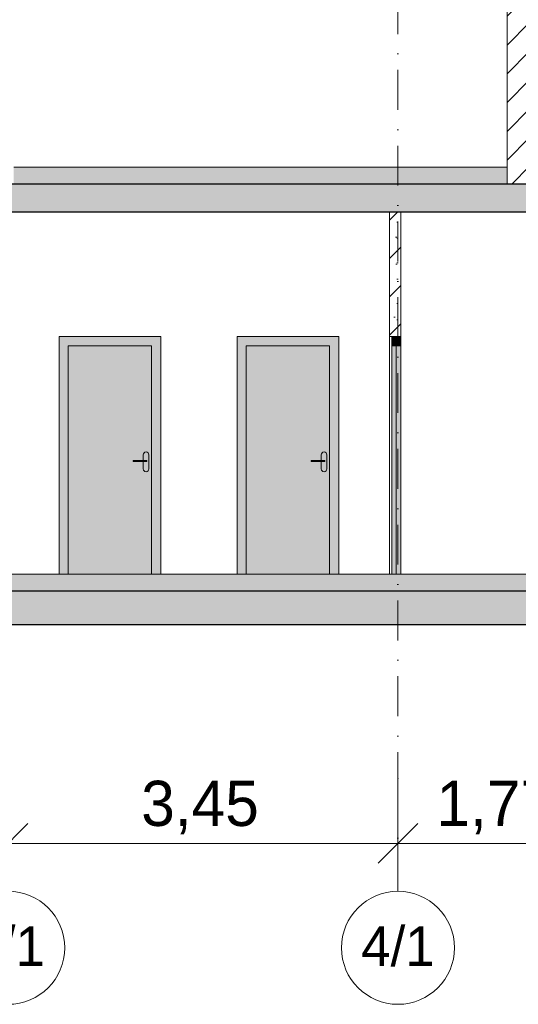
# Model space of a CAD drawing. Header units: millimetres. Extents: x -7244281 to -6598479, y 5719953 to 5938280.
# Tile 60 of 73: x -6669501 to -6665087, y 5719953 to 5728662. Entities that reach past the tile are written whole.
import ezdxf
from ezdxf.enums import TextEntityAlignment as Align

# ---------------------------------------------------------------- set-up
doc = ezdxf.new("R2010")
doc.units = ezdxf.units.MM
doc.header["$MEASUREMENT"] = 0
doc.linetypes.add('Штрихпунктирная', pattern=[670.277762, 352.777767, -176.388884, 0, -141.111112])
for name, color, linetype in [('АР-Перекрытия_Приямки.АР', 7, 'Continuous'), ('АР-Стены_внешние_.АР', 7, 'Continuous'), ('АР-Стены_Перегородки_100_.АР', 7, 'Continuous'), ('АР-Чертеж-Оси_Осевые размеры.АР', 7, 'Continuous'), ('АР-Чертеж-Размеры.АР', 7, 'Continuous'), ('Двери Archicad', 7, 'Continuous')]:
    doc.layers.add(name, color=color, linetype=linetype)
for name, color, linetype, lineweight in [('АР-Перекрытия_Приямки.АР_Ном._пера__1', 7, 'Continuous', 30), ('АР-Перекрытия_Приямки.АР_Ном._пера__101', 252, 'Continuous', 0), ('АР-Стены_внешние_.АР_Ном._пера__1', 7, 'Continuous', 0), ('АР-Стены_Перегородки_100_.АР_Ном._пера__1', 7, 'Continuous', 15), ('АР-Чертеж-Оси_Осевые размеры.АР_Ном._пера__1', 7, 'Continuous', 0), ('АР-Чертеж-Оси_Осевые размеры.АР_Ном._пера__120', 7, 'Continuous', 0), ('АР-Чертеж-Размеры.АР_Ном._пера__1', 7, 'Continuous', 0), ('Двери Archicad_Ном._пера__1', 7, 'Continuous', 20), ('Двери Archicad_Ном._пера__120', 7, 'Continuous', 0)]:
    doc.layers.add(name, color=color, linetype=linetype, lineweight=lineweight)
doc.layers.add('АР-Перекрытия_Приямки.АР_Ном._пера__180', color=7, linetype='Continuous', lineweight=5, true_color=0xd6cda7)
doc.styles.add('РЎР“Р•РќР•Р\xa0Р\x98Р\xa0_РЎРўР\x98Р›Р¬_1', font='GOTHIC.TTF')
doc.styles.add('РЎР“Р•РќР•Р\xa0Р\x98Р\xa0_РЎРўР\x98Р›Р¬_5', font='arial.ttf')
doc.dimstyles.new('СГЕНЕРИР_СТИЛЬ__10', dxfattribs={"dimtxt": 400, "dimasz": 332.5, "dimexe": 0.18, "dimexo": 0.0625, "dimgap": 0, "dimtad": 1, "dimtih": 1, "dimtoh": 1, "dimlfac": 0.001, "dimzin": 0, "dimdsep": 46, "dimtxsty": 'РЎР“Р•РќР•Р\xa0Р\x98Р\xa0_РЎРўР\x98Р›Р¬_1', "dimblk": 'ARROWHEAD_6', "dimblk1": 'ARROWHEAD_6', "dimblk2": 'ARROWHEAD_6', "dimcen": 0.09, "dimse1": 1, "dimse2": 1, "dimclrd": 7, "dimclre": 7, "dimclrt": 7, "dimadec": 0, "dimazin": 0, "dimtfac": 1, "dimtdec": 4, "dimtmove": 0, "dimatfit": 3, "dimfxl": 1, "dimtolj": 1, "dimtzin": 0, "dimarcsym": 0})
doc.dimstyles.new('СГЕНЕРИР_СТИЛЬ__8', dxfattribs={"dimtxt": 300, "dimasz": 190, "dimexe": 0.18, "dimexo": 0.0625, "dimgap": 0, "dimtad": 1, "dimlfac": 0.001, "dimzin": 0, "dimdsep": 46, "dimtxsty": 'РЎР“Р•РќР•Р\xa0Р\x98Р\xa0_РЎРўР\x98Р›Р¬_5', "dimblk": 'ARROWHEAD_6', "dimblk1": 'ARROWHEAD_6', "dimblk2": 'ARROWHEAD_6', "dimcen": 0.09, "dimse1": 1, "dimse2": 1, "dimclrd": 7, "dimclre": 7, "dimclrt": 7, "dimadec": 0, "dimazin": 0, "dimtfac": 1, "dimtdec": 4, "dimtmove": 0, "dimatfit": 3, "dimfxl": 1, "dimtolj": 1, "dimtzin": 0, "dimarcsym": 0})
doc.dimstyles.new('СГЕНЕРИР_СТИЛЬ__9', dxfattribs={"dimtxt": 300, "dimasz": 190, "dimexe": 0.18, "dimexo": 0.0625, "dimgap": 0, "dimtad": 1, "dimlfac": 0.001, "dimzin": 0, "dimdsep": 46, "dimtxsty": 'РЎР“Р•РќР•Р\xa0Р\x98Р\xa0_РЎРўР\x98Р›Р¬_5', "dimblk": 'ARROWHEAD_6', "dimblk1": 'ARROWHEAD_6', "dimblk2": 'ARROWHEAD_6', "dimcen": 0.09, "dimse1": 1, "dimse2": 1, "dimclrd": 7, "dimclre": 7, "dimclrt": 7, "dimadec": 0, "dimazin": 0, "dimtfac": 1, "dimtdec": 4, "dimtmove": 2, "dimatfit": 3, "dimfxl": 1, "dimtolj": 1, "dimtzin": 0, "dimarcsym": 0})
pattern_1 = [(45, (-6142404.15, 5728358.13), (-84.852814, 84.852814), []), (45, (-6142446.57, 5728400.55), (-84.852814, 84.852814), [90, -30, 0, -30])]

# ---------------------------------------------------------------- blocks, each defined once
blk = doc.blocks.new('Элемент Разреза_51_4', base_point=(-6142404.1, 5728358.1))
at = {"layer": 'АР-Перекрытия_Приямки.АР_Ном._пера__101', "linetype": 'Continuous', "lineweight": 0}
h = blk.add_hatch(dxfattribs=at)
h.set_pattern_fill('ЖЕЛЕЗОБЕТОН__PROJECT__0004', color=252, style=0, pattern_type=2)
h.set_pattern_definition(pattern_1)
h.paths.add_polyline_path([(-6679267.5, 5723308.1), (-6656691.7, 5723308.1), (-6656691.7, 5723608.1), (-6664377.5, 5723608.1), (-6664577.5, 5723608.1), (-6678867.5, 5723608.1), (-6679267.5, 5723608.1)])
at = {"layer": 'АР-Перекрытия_Приямки.АР_Ном._пера__180', "linetype": 'Continuous', "lineweight": 0, "true_color": 0xf4f1e8}
blk.add_hatch(color=7, dxfattribs=at).paths.add_polyline_path([(-6678867.5, 5723758.1), (-6678867.5, 5723608.1), (-6664577.5, 5723608.1), (-6664577.5, 5723758.1)])
at = {"layer": 'АР-Перекрытия_Приямки.АР_Ном._пера__1', "color": 7, "linetype": 'Continuous', "lineweight": 30}
blk.add_line((-6656691.7, 5723308.1), (-6679267.5, 5723308.1), dxfattribs=at)
at = {"layer": 'АР-Перекрытия_Приямки.АР_Ном._пера__1', "color": 7, "linetype": 'Continuous', "lineweight": 0, "flags": 128}
blk.add_lwpolyline([(-6664577.5, 5723758.1), (-6666127.5, 5723758.1), (-6666167.5, 5723758.1), (-6675547.5, 5723758.1), (-6675587.5, 5723758.1), (-6678867.5, 5723758.1)], dxfattribs=at)
at = {"layer": 'АР-Перекрытия_Приямки.АР_Ном._пера__1', "color": 7, "linetype": 'Continuous', "lineweight": 30, "flags": 128}
blk.add_lwpolyline([(-6656691.7, 5723608.1), (-6664377.5, 5723608.1), (-6664577.5, 5723608.1), (-6678867.5, 5723608.1)], dxfattribs=at)
blk = doc.blocks.new('Элемент Разреза_58_4', base_point=(-6142404.1, 5728358.1))
at = {"layer": 'АР-Стены_Перегородки_100_.АР', "linetype": 'Continuous', "lineweight": 0, "true_color": 0x000000}
h = blk.add_hatch(dxfattribs=at)
h.set_pattern_fill('БУТ__50__0004', color=18, style=0, pattern_type=2)
h.set_pattern_definition([(45, (-6142404.15, 5728358.13), (-169.70563, 169.70563), []), (90, (-6142573.85, 5728527.83), (-216, 0), [0, -144, 0, -216]), (155, (-6142404.15, 5728697.54), (91.285545, 195.76248), [0, -105.6, 0, -182.4])])
h.paths.add_polyline_path([(-6666127.5, 5725858.1), (-6666127.5, 5726958.1), (-6666227.5, 5726958.1), (-6666227.5, 5725858.1)])
at = {"layer": 'АР-Стены_Перегородки_100_.АР_Ном._пера__1', "color": 7, "linetype": 'Continuous', "lineweight": 15}
for p, q in [((-6666227.5, 5726958.1), (-6666227.5, 5725858.1)), ((-6666127.5, 5726958.1), (-6666127.5, 5725858.1))]:
    blk.add_line(p, q, dxfattribs=at)
at = {"layer": 'АР-Стены_Перегородки_100_.АР_Ном._пера__1', "color": 7, "linetype": 'Continuous', "lineweight": 15, "flags": 128}
blk.add_lwpolyline([(-6666127.5, 5725858.1), (-6666207.5, 5725858.1), (-6666227.5, 5725858.1)], dxfattribs=at)
blk = doc.blocks.new('Элемент Разреза_61_4', base_point=(-6142404.1, 5728358.1))
at = {"layer": 'АР-Перекрытия_Приямки.АР_Ном._пера__101', "linetype": 'Continuous', "lineweight": 0}
h = blk.add_hatch(dxfattribs=at)
h.set_pattern_fill('ЖЕЛЕЗОБЕТОН__PROJECT__0004', color=252, style=0, pattern_type=2)
h.set_pattern_definition(pattern_1)
h.paths.add_polyline_path([(-6679267.5, 5727208.1), (-6679267.8, 5727208.1), (-6679267.8, 5726958.1), (-6656691.7, 5726958.1), (-6656691.7, 5727208.1), (-6664987.5, 5727208.1), (-6665187.5, 5727208.1), (-6669552.5, 5727208.1), (-6669752.5, 5727208.1), (-6671307.5, 5727208.1), (-6671527.5, 5727208.1), (-6678867.5, 5727208.1)])
at = {"layer": 'АР-Перекрытия_Приямки.АР_Ном._пера__180', "linetype": 'Continuous', "lineweight": 0, "true_color": 0xf4f1e8}
blk.add_hatch(color=7, dxfattribs=at).paths.add_polyline_path([(-6669552.5, 5727358.1), (-6669552.5, 5727208.1), (-6665187.5, 5727208.1), (-6665187.5, 5727358.1)])
at = {"layer": 'АР-Перекрытия_Приямки.АР_Ном._пера__1', "color": 7, "linetype": 'Continuous', "lineweight": 0}
blk.add_line((-6665187.5, 5727358.1), (-6669552.5, 5727358.1), dxfattribs=at)
at = {"layer": 'АР-Перекрытия_Приямки.АР_Ном._пера__1', "color": 7, "linetype": 'Continuous', "lineweight": 30}
for p, q in [((-6666227.5, 5726958.1), (-6675487.5, 5726958.1)), ((-6666127.5, 5726958.1), (-6666227.5, 5726958.1)), ((-6664577.5, 5726958.1), (-6666127.5, 5726958.1))]:
    blk.add_line(p, q, dxfattribs=at)
at = {"layer": 'АР-Перекрытия_Приямки.АР_Ном._пера__1', "color": 7, "linetype": 'Continuous', "lineweight": 30, "flags": 128}
blk.add_lwpolyline([(-6656691.7, 5727208.1), (-6664987.5, 5727208.1), (-6665187.5, 5727208.1), (-6669552.5, 5727208.1), (-6669752.5, 5727208.1), (-6671307.5, 5727208.1), (-6671327.5, 5727208.1), (-6671527.5, 5727208.1), (-6678867.5, 5727208.1)], dxfattribs=at)
blk = doc.blocks.new('Элемент Разреза_67_4', base_point=(-6142404.1, 5728358.1))
at = {"layer": 'Двери Archicad', "linetype": 'Continuous', "lineweight": 0, "true_color": 0xffffff}
for points in [[(-6666127.5, 5725778.1), (-6666127.5, 5725858.1), (-6666207.5, 5725858.1), (-6666207.5, 5725778.1)], [(-6666207.5, 5725778.1), (-6666207.5, 5723758.1), (-6666167.5, 5723758.1), (-6666167.5, 5725778.1)], [(-6666127.5, 5723758.1), (-6666127.5, 5725778.1), (-6666167.5, 5725778.1), (-6666167.5, 5723758.1)]]:
    blk.add_hatch(color=7, dxfattribs=at).paths.add_polyline_path(points)
at = {"layer": 'Двери Archicad_Ном._пера__1', "color": 7, "linetype": 'Continuous', "lineweight": 0}
blk.add_line((-6666227.5, 5723758.1), (-6666227.5, 5725858.1), dxfattribs=at)
at = {"layer": 'Двери Archicad_Ном._пера__120', "color": 7, "linetype": 'Continuous', "lineweight": 0}
for p, q in [((-6666207.5, 5725858.1), (-6666207.5, 5725778.1)), ((-6666207.5, 5725778.1), (-6666207.5, 5723758.1)), ((-6666167.5, 5725778.1), (-6666167.5, 5723758.1))]:
    blk.add_line(p, q, dxfattribs=at)
at = {"layer": 'Двери Archicad_Ном._пера__120', "color": 7, "linetype": 'Continuous', "lineweight": 0, "flags": 128}
for points in [[(-6666127.5, 5725858.1), (-6666127.5, 5725778.1), (-6666127.5, 5723758.1)], [(-6666127.5, 5725778.1), (-6666167.5, 5725778.1), (-6666207.5, 5725778.1)]]:
    blk.add_lwpolyline(points, dxfattribs=at)
blk = doc.blocks.new('Элемент Разреза_72_4', base_point=(-6142404.1, 5728358.1))
at = {"layer": 'Двери Archicad', "linetype": 'Continuous', "lineweight": 0, "true_color": 0xffffff}
for points in [[(-6668252.5, 5725858.1), (-6669152.5, 5725858.1), (-6669152.5, 5725778.1), (-6669072.5, 5725778.1), (-6668332.5, 5725778.1), (-6668252.5, 5725778.1)], [(-6669152.5, 5723758.1), (-6669072.5, 5723758.1), (-6669072.5, 5725778.1), (-6669152.5, 5725778.1)], [(-6668252.5, 5723758.1), (-6668252.5, 5725778.1), (-6668332.5, 5725778.1), (-6668332.5, 5723758.1)], [(-6668407.5, 5724688.1), (-6668405.6, 5724678.6), (-6668400.2, 5724670.4), (-6668392.1, 5724665), (-6668382.5, 5724663.1), (-6668373, 5724665), (-6668364.8, 5724670.4), (-6668359.4, 5724678.6), (-6668357.5, 5724688.1), (-6668357.5, 5724813.1), (-6668359.4, 5724822.7), (-6668364.8, 5724830.8), (-6668373, 5724836.2), (-6668382.5, 5724838.1), (-6668392.1, 5724836.2), (-6668400.2, 5724830.8), (-6668405.6, 5724822.7), (-6668407.5, 5724813.1), (-6668407.5, 5724763.1), (-6668376, 5724763.1), (-6668375, 5724763.1), (-6668375, 5724753.1), (-6668376, 5724753.1), (-6668407.5, 5724753.1)], [(-6668495, 5724763.1), (-6668495, 5724753.1), (-6668388, 5724753.1), (-6668388, 5724763.1)], [(-6668388, 5724763.1), (-6668388, 5724753.1), (-6668383.1, 5724753.1), (-6668383.1, 5724763.1)], [(-6668383.1, 5724763.1), (-6668383.1, 5724753.1), (-6668378.8, 5724753.1), (-6668378.8, 5724763.1)], [(-6668378.8, 5724763.1), (-6668378.8, 5724753.1), (-6668376, 5724753.1), (-6668376, 5724763.1)], [(-6668376, 5724763.1), (-6668376, 5724753.1), (-6668375, 5724753.1), (-6668375, 5724763.1)]]:
    blk.add_hatch(color=7, dxfattribs=at).paths.add_polyline_path(points)
h = blk.add_hatch(color=7, dxfattribs=at)
h.paths.add_polyline_path([(-6668332.5, 5725778.1), (-6669072.5, 5725778.1), (-6669072.5, 5723758.1), (-6668332.5, 5723758.1)])
h.paths.add_polyline_path([(-6668495, 5724753.1), (-6668495, 5724763.1), (-6668407.5, 5724763.1), (-6668407.5, 5724813.1), (-6668405.6, 5724822.7), (-6668400.2, 5724830.8), (-6668392.1, 5724836.2), (-6668382.5, 5724838.1), (-6668373, 5724836.2), (-6668364.8, 5724830.8), (-6668359.4, 5724822.7), (-6668357.5, 5724813.1), (-6668357.5, 5724688.1), (-6668359.4, 5724678.6), (-6668364.8, 5724670.4), (-6668373, 5724665), (-6668382.5, 5724663.1), (-6668392.1, 5724665), (-6668400.2, 5724670.4), (-6668405.6, 5724678.6), (-6668407.5, 5724688.1), (-6668407.5, 5724753.1)], flags=0)
at = {"layer": 'Двери Archicad_Ном._пера__1', "color": 7, "linetype": 'Continuous', "lineweight": 0}
for p, q in [((-6669152.5, 5725858.1), (-6668252.5, 5725858.1)), ((-6669152.5, 5723758.1), (-6669152.5, 5725858.1)), ((-6668252.5, 5725858.1), (-6668252.5, 5723758.1))]:
    blk.add_line(p, q, dxfattribs=at)
at = {"layer": 'Двери Archicad_Ном._пера__120', "color": 7, "linetype": 'Continuous', "lineweight": 0}
for p, q in [((-6669072.5, 5725778.1), (-6669072.5, 5723758.1)), ((-6668332.5, 5725778.1), (-6669072.5, 5725778.1)), ((-6668332.5, 5723758.1), (-6668332.5, 5725778.1)), ((-6668407.5, 5724813.1), (-6668405.6, 5724822.7)), ((-6668407.5, 5724763.1), (-6668407.5, 5724813.1)), ((-6668405.6, 5724822.7), (-6668400.2, 5724830.8)), ((-6668400.2, 5724830.8), (-6668392.1, 5724836.2)), ((-6668392.1, 5724836.2), (-6668382.5, 5724838.1)), ((-6668382.5, 5724838.1), (-6668373, 5724836.2)), ((-6668373, 5724836.2), (-6668364.8, 5724830.8)), ((-6668364.8, 5724830.8), (-6668359.4, 5724822.7)), ((-6668359.4, 5724822.7), (-6668357.5, 5724813.1)), ((-6668357.5, 5724813.1), (-6668357.5, 5724688.1)), ((-6668495, 5724763.1), (-6668388, 5724763.1)), ((-6668495, 5724763.1), (-6668495, 5724753.1)), ((-6668495, 5724753.1), (-6668388, 5724753.1)), ((-6668407.5, 5724688.1), (-6668407.5, 5724753.1)), ((-6668388, 5724763.1), (-6668383.1, 5724763.1)), ((-6668388, 5724753.1), (-6668383.1, 5724753.1)), ((-6668383.1, 5724763.1), (-6668378.8, 5724763.1)), ((-6668383.1, 5724753.1), (-6668378.8, 5724753.1)), ((-6668378.8, 5724763.1), (-6668376, 5724763.1)), ((-6668378.8, 5724753.1), (-6668376, 5724753.1)), ((-6668376, 5724763.1), (-6668375, 5724763.1)), ((-6668376, 5724753.1), (-6668375, 5724753.1)), ((-6668375, 5724763.1), (-6668375, 5724753.1)), ((-6668405.6, 5724678.6), (-6668407.5, 5724688.1)), ((-6668400.2, 5724670.4), (-6668405.6, 5724678.6)), ((-6668392.1, 5724665), (-6668400.2, 5724670.4)), ((-6668382.5, 5724663.1), (-6668392.1, 5724665)), ((-6668373, 5724665), (-6668382.5, 5724663.1)), ((-6668364.8, 5724670.4), (-6668373, 5724665)), ((-6668359.4, 5724678.6), (-6668364.8, 5724670.4)), ((-6668357.5, 5724688.1), (-6668359.4, 5724678.6))]:
    blk.add_line(p, q, dxfattribs=at)
blk = doc.blocks.new('Элемент Разреза_73_4', base_point=(-6142404.1, 5728358.1))
at = {"layer": 'Двери Archicad', "linetype": 'Continuous', "lineweight": 0, "true_color": 0xffffff}
for points in [[(-6666677.1, 5725858.1), (-6667577.1, 5725858.1), (-6667577.1, 5725778.1), (-6667497.1, 5725778.1), (-6666757.1, 5725778.1), (-6666677.1, 5725778.1)], [(-6667577.1, 5723758.1), (-6667497.1, 5723758.1), (-6667497.1, 5725778.1), (-6667577.1, 5725778.1)], [(-6666677.1, 5723758.1), (-6666677.1, 5725778.1), (-6666757.1, 5725778.1), (-6666757.1, 5723758.1)], [(-6666832.1, 5724688.1), (-6666830.2, 5724678.6), (-6666824.8, 5724670.4), (-6666816.7, 5724665), (-6666807.1, 5724663.1), (-6666797.5, 5724665), (-6666789.4, 5724670.4), (-6666784, 5724678.6), (-6666782.1, 5724688.1), (-6666782.1, 5724813.1), (-6666784, 5724822.7), (-6666789.4, 5724830.8), (-6666797.5, 5724836.2), (-6666807.1, 5724838.1), (-6666816.7, 5724836.2), (-6666824.8, 5724830.8), (-6666830.2, 5724822.7), (-6666832.1, 5724813.1), (-6666832.1, 5724763.1), (-6666800.6, 5724763.1), (-6666799.6, 5724763.1), (-6666799.6, 5724753.1), (-6666800.6, 5724753.1), (-6666832.1, 5724753.1)], [(-6666919.6, 5724763.1), (-6666919.6, 5724753.1), (-6666812.6, 5724753.1), (-6666812.6, 5724763.1)], [(-6666812.6, 5724763.1), (-6666812.6, 5724753.1), (-6666807.6, 5724753.1), (-6666807.6, 5724763.1)], [(-6666807.6, 5724763.1), (-6666807.6, 5724753.1), (-6666803.4, 5724753.1), (-6666803.4, 5724763.1)], [(-6666803.4, 5724763.1), (-6666803.4, 5724753.1), (-6666800.6, 5724753.1), (-6666800.6, 5724763.1)], [(-6666800.6, 5724763.1), (-6666800.6, 5724753.1), (-6666799.6, 5724753.1), (-6666799.6, 5724763.1)]]:
    blk.add_hatch(color=7, dxfattribs=at).paths.add_polyline_path(points)
h = blk.add_hatch(color=7, dxfattribs=at)
h.paths.add_polyline_path([(-6666757.1, 5725778.1), (-6667497.1, 5725778.1), (-6667497.1, 5723758.1), (-6666757.1, 5723758.1)])
h.paths.add_polyline_path([(-6666919.6, 5724753.1), (-6666919.6, 5724763.1), (-6666832.1, 5724763.1), (-6666832.1, 5724813.1), (-6666830.2, 5724822.7), (-6666824.8, 5724830.8), (-6666816.7, 5724836.2), (-6666807.1, 5724838.1), (-6666797.5, 5724836.2), (-6666789.4, 5724830.8), (-6666784, 5724822.7), (-6666782.1, 5724813.1), (-6666782.1, 5724688.1), (-6666784, 5724678.6), (-6666789.4, 5724670.4), (-6666797.5, 5724665), (-6666807.1, 5724663.1), (-6666816.7, 5724665), (-6666824.8, 5724670.4), (-6666830.2, 5724678.6), (-6666832.1, 5724688.1), (-6666832.1, 5724753.1)], flags=0)
at = {"layer": 'Двери Archicad_Ном._пера__120', "color": 7, "linetype": 'Continuous', "lineweight": 0}
for p, q in [((-6667577.1, 5725778.1), (-6667577.1, 5725858.1)), ((-6667577.1, 5725858.1), (-6666677.1, 5725858.1)), ((-6666677.1, 5725858.1), (-6666677.1, 5725778.1)), ((-6667577.1, 5723758.1), (-6667577.1, 5725778.1)), ((-6667497.1, 5725778.1), (-6667497.1, 5723758.1)), ((-6666757.1, 5725778.1), (-6667497.1, 5725778.1)), ((-6666757.1, 5723758.1), (-6666757.1, 5725778.1)), ((-6666677.1, 5725778.1), (-6666677.1, 5723758.1)), ((-6666832.1, 5724813.1), (-6666830.2, 5724822.7)), ((-6666832.1, 5724763.1), (-6666832.1, 5724813.1)), ((-6666830.2, 5724822.7), (-6666824.8, 5724830.8)), ((-6666824.8, 5724830.8), (-6666816.7, 5724836.2)), ((-6666816.7, 5724836.2), (-6666807.1, 5724838.1)), ((-6666807.1, 5724838.1), (-6666797.5, 5724836.2)), ((-6666797.5, 5724836.2), (-6666789.4, 5724830.8)), ((-6666789.4, 5724830.8), (-6666784, 5724822.7)), ((-6666784, 5724822.7), (-6666782.1, 5724813.1)), ((-6666782.1, 5724813.1), (-6666782.1, 5724688.1)), ((-6666919.6, 5724763.1), (-6666812.6, 5724763.1)), ((-6666919.6, 5724763.1), (-6666919.6, 5724753.1)), ((-6666919.6, 5724753.1), (-6666812.6, 5724753.1)), ((-6666832.1, 5724688.1), (-6666832.1, 5724753.1)), ((-6666812.6, 5724763.1), (-6666807.6, 5724763.1)), ((-6666812.6, 5724753.1), (-6666807.6, 5724753.1)), ((-6666807.6, 5724763.1), (-6666803.4, 5724763.1)), ((-6666807.6, 5724753.1), (-6666803.4, 5724753.1)), ((-6666803.4, 5724763.1), (-6666800.6, 5724763.1)), ((-6666803.4, 5724753.1), (-6666800.6, 5724753.1)), ((-6666800.6, 5724763.1), (-6666799.6, 5724763.1)), ((-6666800.6, 5724753.1), (-6666799.6, 5724753.1)), ((-6666799.6, 5724763.1), (-6666799.6, 5724753.1)), ((-6666830.2, 5724678.6), (-6666832.1, 5724688.1)), ((-6666824.8, 5724670.4), (-6666830.2, 5724678.6)), ((-6666816.7, 5724665), (-6666824.8, 5724670.4)), ((-6666807.1, 5724663.1), (-6666816.7, 5724665)), ((-6666797.5, 5724665), (-6666807.1, 5724663.1)), ((-6666789.4, 5724670.4), (-6666797.5, 5724665)), ((-6666784, 5724678.6), (-6666789.4, 5724670.4)), ((-6666782.1, 5724688.1), (-6666784, 5724678.6))]:
    blk.add_line(p, q, dxfattribs=at)
blk = doc.blocks.new('Элемент Разреза_85_4', base_point=(-6142404.1, 5728358.1))
at = {"layer": 'АР-Стены_внешние_.АР', "linetype": 'Continuous', "lineweight": 0, "true_color": 0x000000}
h = blk.add_hatch(dxfattribs=at)
h.set_pattern_fill('БЛОКИ_БЕТОННЫЕ_ЭФФЕКТИВН_7D', color=18, style=0, pattern_type=2)
h.set_pattern_definition([(45, (-6142404.15, 5728358.13), (-127.27922, 127.27922), [])])
h.paths.add_polyline_path([(-6664987.5, 5727208.1), (-6664987.5, 5729858.1), (-6665187.5, 5729858.1), (-6665187.5, 5727208.1)])
at = {"layer": 'АР-Стены_внешние_.АР_Ном._пера__1', "color": 7, "linetype": 'Continuous', "lineweight": 15}
for p, q in [((-6665187.5, 5729858.1), (-6665187.5, 5727358.1)), ((-6664987.5, 5729858.1), (-6665187.5, 5729858.1)), ((-6664987.5, 5729858.1), (-6664987.5, 5727358.1)), ((-6665187.5, 5727358.1), (-6665187.5, 5727208.1)), ((-6664987.5, 5727358.1), (-6664987.5, 5727208.1))]:
    blk.add_line(p, q, dxfattribs=at)
blk = doc.blocks.new('Стандартный Маркер Сетки[20]_4', base_point=(-6669602.5, 5730558.1))
at = {"layer": 'АР-Чертеж-Оси_Осевые размеры.АР_Ном._пера__120', "color": 7, "linetype": 'Continuous', "lineweight": 0}
blk.add_circle((-6669602.5, 5720452.6), 500, dxfattribs=at)
at = {"layer": 'АР-Чертеж-Оси_Осевые размеры.АР_Ном._пера__120', "color": 7, "lineweight": 0, "style": 'РЎР“Р•РќР•Р\xa0Р\x98Р\xa0_РЎРўР\x98Р›Р¬_1'}
blk.add_attdef('AC_MarkerText_1', text='', height=350, rotation=360, dxfattribs=at).set_placement((-6669602.5, 5720641.5), align=Align.TOP_CENTER)
blk = doc.blocks.new('Стандартный Маркер Сетки[21]_4', base_point=(-6666152.5, 5730558.1))
at = {"layer": 'АР-Чертеж-Оси_Осевые размеры.АР_Ном._пера__120', "color": 7, "linetype": 'Штрихпунктирная', "lineweight": 0}
for p, q in [((-6666152.5, 5729558.1), (-6666152.5, 5721952.6)), ((-6666152.5, 5721952.6), (-6666152.5, 5720952.6))]:
    blk.add_line(p, q, dxfattribs=at)
at = {"layer": 'АР-Чертеж-Оси_Осевые размеры.АР_Ном._пера__120', "color": 7, "linetype": 'Continuous', "lineweight": 0}
blk.add_circle((-6666152.5, 5720452.6), 500, dxfattribs=at)
at = {"layer": 'АР-Чертеж-Оси_Осевые размеры.АР_Ном._пера__120', "color": 7, "linetype": 'Штрихпунктирная', "lineweight": 0}
blk.add_point((-6666152.5, 5721952.6), dxfattribs=at)
blk.add_point((-6666152.5, 5721952.6), dxfattribs=at)
at = {"layer": 'АР-Чертеж-Оси_Осевые размеры.АР_Ном._пера__120', "color": 7, "lineweight": 0, "style": 'РЎР“Р•РќР•Р\xa0Р\x98Р\xa0_РЎРўР\x98Р›Р¬_1'}
blk.add_attdef('AC_MarkerText_1', text='', height=350, rotation=360, dxfattribs=at).set_placement((-6666152.5, 5720641.5), align=Align.TOP_CENTER)
blk = doc.blocks.new('*D206', base_point=(-6142404.1, 5728358.1))
at = {"layer": 'АР-Чертеж-Размеры.АР_Ном._пера__1', "color": 7, "linetype": 'Continuous', "lineweight": 0, "transparency": 16777216}
for p, q in [((-6661060.9, 5727158.1), (-6660615.2, 5726806)), ((-6660873.4, 5726958.1), (-6661248.4, 5726958.1)), ((-6661060.9, 5723758.1), (-6661060.9, 5726958.1)), ((-6660615.2, 5726806), (-6660615.2, 5726732.2)), ((-6660615.2, 5726732.2), (-6660615.2, 5725831.4)), ((-6660873.4, 5723758.1), (-6661248.4, 5723758.1)), ((-6661060.9, 5723608.1), (-6661060.9, 5723758.1))]:
    blk.add_line(p, q, dxfattribs=at)
at = {"layer": 'АР-Чертеж-Размеры.АР_Ном._пера__1', "color": 7, "linetype": 'Continuous', "lineweight": 15, "transparency": 16777216}
for p, q in [((-6661160.9, 5727058.1), (-6660960.9, 5726858.1)), ((-6661160.9, 5723858.1), (-6660960.9, 5723658.1))]:
    blk.add_line(p, q, dxfattribs=at)
at = {"layer": 'АР-Чертеж-Размеры.АР_Ном._пера__1', "color": 7, "lineweight": 0, "transparency": 16777216, "char_height": 300, "attachment_point": 7, "rotation": 90, "style": 'РЎР“Р•РќР•Р\xa0Р\x98Р\xa0_РЎРўР\x98Р›Р¬_5'}
for s, insert in [('\\A1;{\\pql;\\fArial|b0|i0|c204|p0;\\W1.000000;0,40}', (-6660665.2, 5725881.4)), ('\\A1;{\\pql;\\fArial|b0|i0|c204|p0;\\W1.000000;3,20}', (-6661120.9, 5724957.7))]:
    blk.add_mtext(s, dxfattribs=dict(at, insert=insert))
blk = doc.blocks.new('ARROWHEAD_6')
at = {"color": 0, "linetype": 'Continuous', "lineweight": 0}
for p, q in [((-0.5, -0.5), (0.5, 0.5)), ((0, 0), (-1, 0))]:
    blk.add_line(p, q, dxfattribs=at)
blk = doc.blocks.new('*D207', base_point=(-6142404.1, 5728358.1))
at = {"layer": 'АР-Чертеж-Размеры.АР_Ном._пера__1', "color": 7, "linetype": 'Continuous', "lineweight": 0, "transparency": 16777216}
for p, q in [((-6661060.9, 5727358.1), (-6661060.9, 5729858.1)), ((-6660873.4, 5727358.1), (-6661248.4, 5727358.1)), ((-6661060.9, 5726958.1), (-6661060.9, 5727358.1)), ((-6661060.9, 5727158.1), (-6660615.2, 5726806)), ((-6661060.9, 5727158.1), (-6661056.8, 5727123)), ((-6660873.4, 5726958.1), (-6661248.4, 5726958.1))]:
    blk.add_line(p, q, dxfattribs=at)
at = {"layer": 'АР-Чертеж-Размеры.АР_Ном._пера__1', "color": 7, "linetype": 'Continuous', "lineweight": 15, "transparency": 16777216}
for p, q in [((-6661160.9, 5727458.1), (-6660960.9, 5727258.1)), ((-6661160.9, 5727058.1), (-6660960.9, 5726858.1))]:
    blk.add_line(p, q, dxfattribs=at)
blk = doc.blocks.new('*D208', base_point=(-6142404.1, 5728358.1))
at = {"layer": 'АР-Чертеж-Размеры.АР_Ном._пера__1', "color": 7, "linetype": 'Continuous', "lineweight": 15, "transparency": 16777216}
for p, q in [((-6661160.9, 5729958.1), (-6660960.9, 5729758.1)), ((-6661160.9, 5727458.1), (-6660960.9, 5727258.1))]:
    blk.add_line(p, q, dxfattribs=at)
at = {"layer": 'АР-Чертеж-Размеры.АР_Ном._пера__1', "color": 7, "linetype": 'Continuous', "lineweight": 0, "transparency": 16777216}
for p, q in [((-6661060.9, 5729948.1), (-6660602.6, 5729683.6)), ((-6660873.4, 5729858.1), (-6661248.4, 5729858.1)), ((-6661060.9, 5727358.1), (-6661060.9, 5729858.1)), ((-6660602.6, 5729683.6), (-6660602.6, 5729619.4)), ((-6660602.6, 5729619.4), (-6660602.6, 5728718.6))]:
    blk.add_line(p, q, dxfattribs=at)
at = {"layer": 'АР-Чертеж-Размеры.АР_Ном._пера__1', "color": 7, "lineweight": 0, "transparency": 16777216, "char_height": 300, "attachment_point": 7, "rotation": 90, "style": 'РЎР“Р•РќР•Р\xa0Р\x98Р\xa0_РЎРўР\x98Р›Р¬_5'}
for s, insert in [('\\A1;{\\pql;\\fArial|b0|i0|c204|p0;\\W1.000000;0,18}', (-6660652.6, 5728768.6)), ('\\A1;{\\pql;\\fArial|b0|i0|c204|p0;\\W1.000000;2,50}', (-6661120.9, 5728207.7))]:
    blk.add_mtext(s, dxfattribs=dict(at, insert=insert))
blk = doc.blocks.new('*D213', base_point=(-6142404.1, 5728358.1))
at = {"layer": 'АР-Чертеж-Размеры.АР_Ном._пера__1', "color": 7, "linetype": 'Continuous', "lineweight": 0, "transparency": 16777216}
for p, q in [((-6677576.9, 5727158.1), (-6677113.1, 5726694.3)), ((-6677389.4, 5726958.1), (-6677764.4, 5726958.1)), ((-6677576.9, 5723758.1), (-6677576.9, 5726958.1)), ((-6677113.1, 5726694.3), (-6677113.1, 5726646.2)), ((-6677113.1, 5726646.2), (-6677113.1, 5725745.4)), ((-6677389.4, 5723758.1), (-6677764.4, 5723758.1)), ((-6677576.9, 5723608.1), (-6677576.9, 5723758.1))]:
    blk.add_line(p, q, dxfattribs=at)
at = {"layer": 'АР-Чертеж-Размеры.АР_Ном._пера__1', "color": 7, "linetype": 'Continuous', "lineweight": 15, "transparency": 16777216}
for p, q in [((-6677676.9, 5727058.1), (-6677476.9, 5726858.1)), ((-6677676.9, 5723858.1), (-6677476.9, 5723658.1))]:
    blk.add_line(p, q, dxfattribs=at)
at = {"layer": 'АР-Чертеж-Размеры.АР_Ном._пера__1', "color": 7, "lineweight": 0, "transparency": 16777216, "char_height": 300, "attachment_point": 7, "rotation": 90, "style": 'РЎР“Р•РќР•Р\xa0Р\x98Р\xa0_РЎРўР\x98Р›Р¬_5'}
for s, insert in [('\\A1;{\\pql;\\fArial|b0|i0|c204|p0;\\W1.000000;0,40}', (-6677163.1, 5725795.4)), ('\\A1;{\\pql;\\fArial|b0|i0|c204|p0;\\W1.000000;3,20}', (-6677636.9, 5724957.7))]:
    blk.add_mtext(s, dxfattribs=dict(at, insert=insert))
blk = doc.blocks.new('*D214', base_point=(-6142404.1, 5728358.1))
at = {"layer": 'АР-Чертеж-Размеры.АР_Ном._пера__1', "color": 7, "linetype": 'Continuous', "lineweight": 15, "transparency": 16777216}
for p, q in [((-6677676.9, 5727458.1), (-6677476.9, 5727258.1)), ((-6677676.9, 5727058.1), (-6677476.9, 5726858.1))]:
    blk.add_line(p, q, dxfattribs=at)
at = {"layer": 'АР-Чертеж-Размеры.АР_Ном._пера__1', "color": 7, "linetype": 'Continuous', "lineweight": 0, "transparency": 16777216}
for p, q in [((-6677576.9, 5726958.1), (-6677576.9, 5727358.1)), ((-6677576.9, 5727158.1), (-6677113.1, 5726694.3)), ((-6677576.9, 5727158.1), (-6677576.9, 5727122.8)), ((-6677389.4, 5726958.1), (-6677764.4, 5726958.1))]:
    blk.add_line(p, q, dxfattribs=at)
blk = doc.blocks.new('*D215', base_point=(-6142404.1, 5728358.1))
at = {"layer": 'АР-Чертеж-Размеры.АР_Ном._пера__1', "color": 7, "linetype": 'Continuous', "lineweight": 0, "transparency": 16777216}
for p, q in [((-6677576.9, 5730958.1), (-6677078.5, 5730612.5)), ((-6677576.9, 5727358.1), (-6677576.9, 5730758.1)), ((-6677078.5, 5730612.5), (-6677078.5, 5730558.1)), ((-6677078.5, 5730558.1), (-6677078.5, 5729657.4)), ((-6677389.4, 5727358.1), (-6677764.4, 5727358.1)), ((-6677576.9, 5726958.1), (-6677576.9, 5727358.1))]:
    blk.add_line(p, q, dxfattribs=at)
at = {"layer": 'АР-Чертеж-Размеры.АР_Ном._пера__1', "color": 7, "linetype": 'Continuous', "lineweight": 15, "transparency": 16777216}
for p, q in [((-6677676.9, 5730858.1), (-6677476.9, 5730658.1)), ((-6677676.9, 5727458.1), (-6677476.9, 5727258.1))]:
    blk.add_line(p, q, dxfattribs=at)
at = {"layer": 'АР-Чертеж-Размеры.АР_Ном._пера__1', "color": 7, "lineweight": 0, "transparency": 16777216, "char_height": 300, "attachment_point": 7, "rotation": 90, "style": 'РЎР“Р•РќР•Р\xa0Р\x98Р\xa0_РЎРўР\x98Р›Р¬_5'}
for s, insert in [('\\A1;{\\pql;\\fArial|b0|i0|c204|p0;\\W1.000000;0,40}', (-6677128.5, 5729707.4)), ('\\A1;{\\pql;\\fArial|b0|i0|c204|p0;\\W1.000000;3,40}', (-6677636.9, 5728657.7))]:
    blk.add_mtext(s, dxfattribs=dict(at, insert=insert))
blk = doc.blocks.new('*D220', base_point=(-6142404.1, 5728358.1))
at = {"layer": 'АР-Чертеж-Оси_Осевые размеры.АР_Ном._пера__1', "color": 7, "linetype": 'Continuous', "lineweight": 0, "transparency": 16777216}
for p, q in [((-6671477.5, 5721047.5), (-6671477.5, 5721703.8)), ((-6669602.5, 5721047.5), (-6669602.5, 5721703.8)), ((-6671302.5, 5721550.7), (-6671652.5, 5721200.7)), ((-6669427.5, 5721550.7), (-6669777.5, 5721200.7)), ((-6671477.5, 5721375.7), (-6669602.5, 5721375.7))]:
    blk.add_line(p, q, dxfattribs=at)
at = {"layer": 'АР-Чертеж-Оси_Осевые размеры.АР_Ном._пера__1', "color": 7, "lineweight": 0, "transparency": 16777216, "insert": (-6671087.6, 5721455.7), "char_height": 400, "attachment_point": 7, "style": 'РЎР“Р•РќР•Р\xa0Р\x98Р\xa0_РЎРўР\x98Р›Р¬_1'}
blk.add_mtext('\\A1;{\\pql;\\fCentury Gothic|b0|i0|c204|p0;\\W1.000000;1,88}', dxfattribs=at)
blk = doc.blocks.new('*D221', base_point=(-6142404.1, 5728358.1))
at = {"layer": 'АР-Чертеж-Оси_Осевые размеры.АР_Ном._пера__1', "color": 7, "linetype": 'Continuous', "lineweight": 0, "transparency": 16777216}
for p, q in [((-6669602.5, 5721047.5), (-6669602.5, 5721703.8)), ((-6666152.5, 5721047.5), (-6666152.5, 5721703.8)), ((-6669427.5, 5721550.7), (-6669777.5, 5721200.7)), ((-6665977.5, 5721550.7), (-6666327.5, 5721200.7)), ((-6669602.5, 5721375.7), (-6666152.5, 5721375.7))]:
    blk.add_line(p, q, dxfattribs=at)
at = {"layer": 'АР-Чертеж-Оси_Осевые размеры.АР_Ном._пера__1', "color": 7, "lineweight": 0, "transparency": 16777216, "insert": (-6668425.1, 5721455.7), "char_height": 400, "attachment_point": 7, "style": 'РЎР“Р•РќР•Р\xa0Р\x98Р\xa0_РЎРўР\x98Р›Р¬_1'}
blk.add_mtext('\\A1;{\\pql;\\fCentury Gothic|b0|i0|c204|p0;\\W1.000000;3,45}', dxfattribs=at)
blk = doc.blocks.new('*D222', base_point=(-6142404.1, 5728358.1))
at = {"layer": 'АР-Чертеж-Оси_Осевые размеры.АР_Ном._пера__1', "color": 7, "linetype": 'Continuous', "lineweight": 0, "transparency": 16777216}
for p, q in [((-6666152.5, 5721047.5), (-6666152.5, 5721703.8)), ((-6664377.5, 5721047.5), (-6664377.5, 5721703.8)), ((-6665977.5, 5721550.7), (-6666327.5, 5721200.7)), ((-6664202.5, 5721550.7), (-6664552.5, 5721200.7)), ((-6666152.5, 5721375.7), (-6664377.5, 5721375.7))]:
    blk.add_line(p, q, dxfattribs=at)
at = {"layer": 'АР-Чертеж-Оси_Осевые размеры.АР_Ном._пера__1', "color": 7, "lineweight": 0, "transparency": 16777216, "insert": (-6665812.6, 5721455.7), "char_height": 400, "attachment_point": 7, "style": 'РЎР“Р•РќР•Р\xa0Р\x98Р\xa0_РЎРўР\x98Р›Р¬_1'}
blk.add_mtext('\\A1;{\\pql;\\fCentury Gothic|b0|i0|c204|p0;\\W1.000000;1,77}', dxfattribs=at)

msp = doc.modelspace()

# ---------------------------------------------------------------- block references
at = {"layer": 'АР-Перекрытия_Приямки.АР', "lineweight": 0}
for name in ['Элемент Разреза_61_4', 'Элемент Разреза_51_4']:
    msp.add_blockref(name, (-6142404.146, 5728358.128), dxfattribs=at)
at = {"layer": 'АР-Стены_внешние_.АР', "lineweight": 0}
msp.add_blockref('Элемент Разреза_85_4', (-6142404.146, 5728358.128), dxfattribs=at)
at = {"layer": 'АР-Стены_Перегородки_100_.АР', "lineweight": 0}
msp.add_blockref('Элемент Разреза_58_4', (-6142404.146, 5728358.128), dxfattribs=at)
at = {"layer": 'АР-Чертеж-Оси_Осевые размеры.АР', "color": 8, "linetype": 'Continuous', "lineweight": 15}
for name, p, values in [('Стандартный Маркер Сетки[20]_4', (-6669602.505, 5730558.128), {'AC_MarkerText_1': '3/1'}), ('Стандартный Маркер Сетки[21]_4', (-6666152.481, 5730558.128), {'AC_MarkerText_1': '4/1'})]:
    msp.add_blockref(name, p, dxfattribs=at).add_auto_attribs(values)
at = {"layer": 'Двери Archicad', "lineweight": 0}
for name in ['Элемент Разреза_72_4', 'Элемент Разреза_73_4', 'Элемент Разреза_67_4']:
    msp.add_blockref(name, (-6142404.146, 5728358.128), dxfattribs=at)

# ---------------------------------------------------------------- dimensions: what is measured, and where the dimension line sits
at = {"layer": 'АР-Чертеж-Оси_Осевые размеры.АР', "color": 7, "linetype": 'Continuous', "lineweight": 0}
for base, p1, p2, picture, middle in [((-6669602.505, 5721375.67), (-6671477.527, 5720452.63), (-6669602.505, 5720452.63), '*D220', (-6670558.766, 5721655.67)), ((-6666152.481, 5721375.67), (-6669602.505, 5720452.63), (-6666152.481, 5720452.63), '*D221', (-6667896.243, 5721655.67)), ((-6664377.505, 5721375.67), (-6666152.481, 5720452.63), (-6664377.505, 5720452.63), '*D222', (-6665283.743, 5721655.67))]:
    dim = msp.add_linear_dim(base=base, p1=p1, p2=p2, dimstyle='СГЕНЕРИР_СТИЛЬ__10', dxfattribs=at)
    dim.commit()
    dim.dimension.update_dxf_attribs({"geometry": picture, "text_midpoint": middle, "dimtype": 160})
at = {"layer": 'АР-Чертеж-Размеры.АР', "color": 7, "linetype": 'Continuous', "lineweight": 0}
for base, p1, p2, dimstyle, picture, middle in [((-6677576.898, 5730758.128), (-6667979.752, 5727358.128), (-6674185.002, 5730758.128), 'СГЕНЕРИР_СТИЛЬ__8', '*D215', (-6677786.898, 5729057.966)), ((-6661060.889, 5729858.128), (-6667979.752, 5727358.128), (-6664574.955, 5729858.128), 'СГЕНЕРИР_СТИЛЬ__8', '*D208', (-6661270.889, 5728607.966)), ((-6661060.889, 5727358.128), (-6667979.752, 5726958.128), (-6667979.752, 5727358.128), 'СГЕНЕРИР_СТИЛЬ__9', '*D207', (-6660815.162, 5726338.19)), ((-6677576.898, 5727358.128), (-6667979.752, 5726958.128), (-6667979.752, 5727358.128), 'СГЕНЕРИР_СТИЛЬ__9', '*D214', (-6677313.081, 5726252.188)), ((-6677576.898, 5726958.128), (-6667779.592, 5723758.128), (-6667979.752, 5726958.128), 'СГЕНЕРИР_СТИЛЬ__8', '*D213', (-6677786.898, 5725357.966)), ((-6661060.889, 5726958.128), (-6667779.592, 5723758.128), (-6667979.752, 5726958.128), 'СГЕНЕРИР_СТИЛЬ__8', '*D206', (-6661270.889, 5725357.966))]:
    dim = msp.add_linear_dim(base=base, p1=p1, p2=p2, angle=90, dimstyle=dimstyle, dxfattribs=at)
    dim.commit()
    dim.dimension.update_dxf_attribs({"geometry": picture, "text_midpoint": middle, "dimtype": 160, "text_rotation": 90})

doc.saveas('drawing.dxf')
